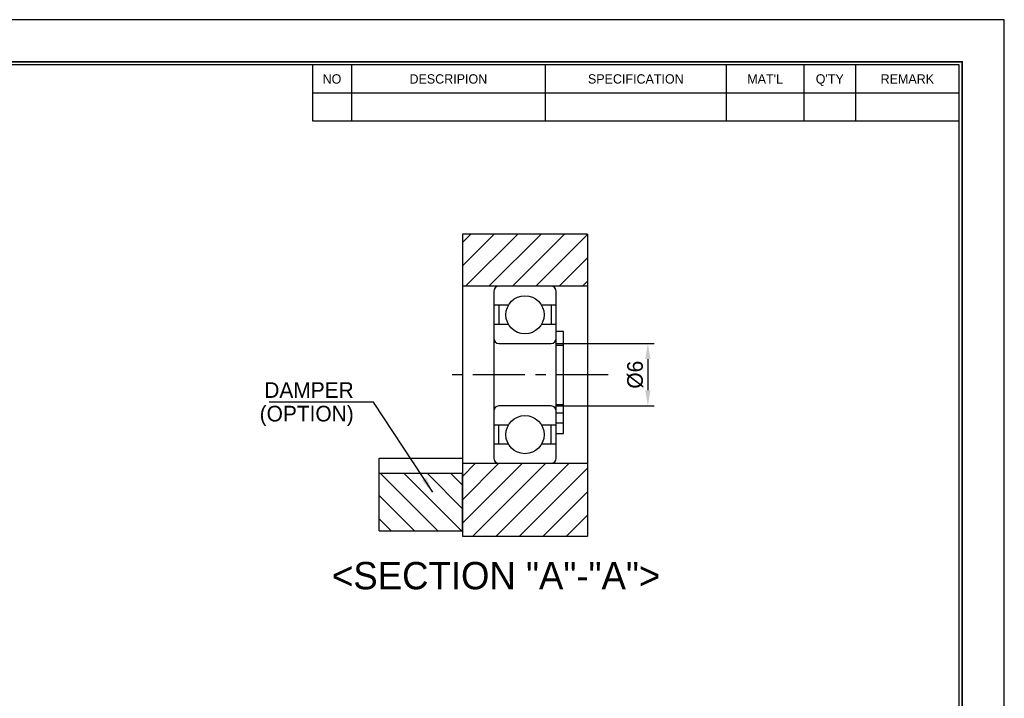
# Model space of a CAD drawing. Header units: inches. Extents: x 9 to 193, y 6 to 136.
# Tile 2 of 2: x 98 to 193, y 71 to 136. Entities that reach past the tile are written whole.
import ezdxf
from ezdxf.enums import TextEntityAlignment as Align

# ---------------------------------------------------------------- set-up
doc = ezdxf.new("R2010")
doc.units = ezdxf.units.IN
doc.header["$MEASUREMENT"] = 0
doc.linetypes.add('CENTER', pattern=[2, 1.25, -0.25, 0.25, -0.25])
doc.layers.add('S1', color=1, linetype='CENTER')
doc.dimstyles.new('S1.5', dxfattribs={"dimtxt": 1.5, "dimasz": 1.5, "dimexe": 0.6, "dimexo": 0.525, "dimgap": 0.4, "dimtad": 1, "dimdec": 3, "dimzin": 11, "dimdsep": 46, "dimtxsty": 'Standard', "dimcen": 0, "dimclrd": 5, "dimclre": 5, "dimclrt": 3, "dimadec": 0, "dimazin": 0, "dimtp": 3e-09, "dimtfac": 0.7, "dimtdec": 3, "dimtmove": 0, "dimatfit": 3, "dimfxl": 1.25, "dimtolj": 1, "dimtzin": 11, "dimarcsym": 0})

# ---------------------------------------------------------------- blocks, each defined once
blk = doc.blocks.new('*D47')
at = {"color": 5, "lineweight": -2, "ltscale": 4}
for p, q in [((149.8950526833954, 104.871061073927), (159.2646086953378, 104.871061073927)), ((158.6646086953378, 103.371061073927), (158.6646086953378, 100.371061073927)), ((149.8950526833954, 98.87106107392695), (159.2646086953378, 98.87106107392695))]:
    blk.add_line(p, q, dxfattribs=at)
at = {"color": 5}
for points in [[(158.9146086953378, 103.371061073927), (158.4146086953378, 103.371061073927), (158.6646086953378, 104.871061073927)], [(158.4146086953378, 100.371061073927), (158.9146086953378, 100.371061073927), (158.6646086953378, 98.87106107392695)]]:
    blk.add_solid(points, dxfattribs=at)
at = {"layer": 'Defpoints', "color": 0}
for p in [(149.3700526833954, 104.871061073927), (149.3700526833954, 98.87106107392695), (158.6646086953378, 98.87106107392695)]:
    blk.add_point(p, dxfattribs=at)
at = {"color": 3, "insert": (157.4576845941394, 101.871061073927), "char_height": 1.5, "attachment_point": 5, "rotation": 90}
blk.add_mtext('\\A1;%%C6', dxfattribs=at)
blk = doc.blocks.new('란표제')
for p, q in [((296.9999999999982, 210), (0, 210)), ((296.9999999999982, 0), (296.9999999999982, 210)), ((190, 203), (190, 194.3359999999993)), ((196, 203), (196, 194.3359999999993)), ((226, 203), (226, 194.3359999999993)), ((254, 203), (254, 194.3359999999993)), ((265.9999999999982, 203), (265.9999999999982, 194.3359999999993)), ((274, 203), (274, 194.3359999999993)), ((190, 198.6679999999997), (290, 198.6679999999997)), ((190, 194.3359999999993), (290, 194.3359999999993))]:
    blk.add_line(p, q)
at = {"const_width": 0.25}
blk.add_lwpolyline([(290.5000000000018, 6.5), (290.5000000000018, 203.5), (10, 203.5), (10, 6.5)], close=True, dxfattribs=at)
blk.add_lwpolyline([(290, 7), (290, 203), (10.49999999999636, 203), (10.49999999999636, 7)], close=True)
for s, p in [('NO', (193, 200.8339999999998)), ('DESCRIPION', (211, 200.8339999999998)), ('SPECIFICATION', (240.0000000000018, 200.8339999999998)), ("MAT'L", (259.9999999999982, 200.8339999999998)), ("Q'TY", (269.9999999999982, 200.8339999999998)), ('REMARK', (281.9999999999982, 200.8339999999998))]:
    blk.add_text(s, height=1.444).set_placement(p, align=Align.MIDDLE_CENTER)
at = {"ltscale": 0.5}
for tag, p, height in [('TITLE', (237.1657184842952, 24.40589700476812), 2.5), ('도번', (251.1811757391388, 15.6424327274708), 2.5), ('SCALE', (253.7810780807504, 9.55250166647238), 1.2), ('DATE', (277.0199167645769, 9.511328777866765), 1.2)]:
    blk.add_attdef(tag, p, '', height=height, dxfattribs=at)
for tag, p in [('필렛', (179.25, 10.89999999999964)), ('모따기', (179.25, 8.299999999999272))]:
    blk.add_attdef(tag, text='', height=1.15).set_placement(p, align=Align.MIDDLE_LEFT)

msp = doc.modelspace()

# ---------------------------------------------------------------- hatches: boundary and pattern name
at = {"ltscale": 4, "transparency": 33554687}
h = msp.add_hatch(dxfattribs=at)
h.set_pattern_fill('ANSI31', color=5, scale=0.5, style=0)
h.set_pattern_definition([(45, (4965.083099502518, 3477.237048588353), (-1.122532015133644, 1.122532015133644), [])])
h.paths.add_polyline_path([(144.3700526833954, 110.371061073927), (149.3700526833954, 110.371061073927), (152.8700526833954, 110.371061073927), (152.8700526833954, 115.371061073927), (140.8700526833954, 115.371061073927), (140.8700526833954, 110.371061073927)])
h.paths.add_polyline_path([(140.8700526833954, 86.37106107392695), (152.8700526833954, 86.37106107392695), (152.8700526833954, 93.37106107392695), (149.3700526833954, 93.37106107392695), (144.3700526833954, 93.37106107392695), (140.8700526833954, 93.37106107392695), (140.8700526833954, 92.37134714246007), (140.8700526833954, 86.87106107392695)])
h = msp.add_hatch(dxfattribs=at)
h.set_pattern_fill('ANSI31', color=5, scale=0.5, angle=90, style=0)
h.set_pattern_definition([(135, (4965.083099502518, 3477.237048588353), (-1.122532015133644, -1.122532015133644), [])])
h.paths.add_polyline_path([(132.8700526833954, 92.37134714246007), (132.8700526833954, 86.87106107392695), (140.8700526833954, 86.87106107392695), (140.8700526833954, 92.37134714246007)])

# ---------------------------------------------------------------- linework, layer by layer
for p, q in [((140.8700526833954, 115.371061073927), (140.8700526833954, 110.371061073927)), ((152.8700526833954, 115.371061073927), (140.8700526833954, 115.371061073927)), ((152.8700526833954, 115.371061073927), (152.8700526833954, 110.371061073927)), ((152.8700526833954, 110.371061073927), (140.8700526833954, 110.371061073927)), ((140.8700526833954, 110.371061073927), (140.8700526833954, 93.37106107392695)), ((143.8700526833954, 109.871061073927), (143.8700526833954, 93.87106107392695)), ((149.3700526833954, 110.371061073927), (144.3700526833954, 110.371061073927)), ((149.8700526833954, 93.87106107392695), (149.8700526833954, 109.871061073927)), ((152.8700526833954, 110.371061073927), (152.8700526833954, 93.37106107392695)), ((145.2825447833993, 108.5376360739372), (143.8700526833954, 108.5376360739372)), ((144.3700526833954, 108.5376360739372), (144.3700526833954, 106.7044860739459)), ((149.8700526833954, 108.5376360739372), (148.4575605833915, 108.5376360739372)), ((149.3700526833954, 108.5376360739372), (149.3700526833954, 106.7044860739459)), ((145.2825447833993, 106.7044860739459), (143.8700526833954, 106.7044860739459)), ((149.8700526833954, 106.7044860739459), (148.4575605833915, 106.7044860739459)), ((150.5700526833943, 106.021061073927), (149.8700526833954, 106.021061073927)), ((149.8700526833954, 96.22106107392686), (149.8700526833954, 106.021061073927)), ((150.5700526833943, 104.7210610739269), (150.5700526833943, 106.021061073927)), ((144.3700526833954, 104.871061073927), (149.3700526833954, 104.871061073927)), ((149.8700526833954, 104.7210610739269), (150.5700526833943, 104.7210610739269)), ((150.5700526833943, 99.02117072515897), (150.5700526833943, 104.7210610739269)), ((149.3700526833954, 98.87106107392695), (144.3700526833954, 98.87106107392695)), ((149.8700526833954, 99.02117072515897), (150.5700526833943, 99.02117072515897)), ((150.5700526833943, 98.22106107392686), (150.5700526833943, 99.02117072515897)), ((149.8700526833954, 98.22106107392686), (150.5700526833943, 98.22106107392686)), ((150.5700526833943, 97.22106107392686), (150.5700526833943, 98.22106107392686)), ((145.2825447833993, 97.03763607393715), (143.8700526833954, 97.03763607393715)), ((144.3700526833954, 95.20448607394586), (144.3700526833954, 97.03763607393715)), ((149.8700526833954, 97.03763607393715), (148.4575605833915, 97.03763607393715)), ((149.3700526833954, 95.20448607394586), (149.3700526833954, 97.03763607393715)), ((150.5700526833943, 97.22106107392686), (149.8700526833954, 97.22106107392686)), ((150.5700526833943, 96.22106107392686), (150.5700526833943, 97.22106107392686)), ((149.8700526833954, 96.22106107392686), (150.5700526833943, 96.22106107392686)), ((145.2825447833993, 95.20448607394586), (143.8700526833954, 95.20448607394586)), ((149.8700526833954, 95.20448607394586), (148.4575605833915, 95.20448607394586)), ((132.8700526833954, 92.37134714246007), (132.8700526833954, 93.87134714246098)), ((132.8700526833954, 93.87134714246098), (140.8700526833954, 93.87134714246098)), ((140.8700526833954, 93.37106107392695), (152.8700526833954, 93.37106107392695)), ((140.8700526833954, 93.37106107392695), (140.8700526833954, 86.37106107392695)), ((144.3700526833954, 93.37106107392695), (149.3700526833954, 93.37106107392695)), ((152.8700526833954, 93.37106107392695), (152.8700526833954, 86.37106107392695)), ((140.8700526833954, 92.37134714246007), (132.8700526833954, 92.37134714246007)), ((132.8700526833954, 86.87106107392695), (132.8700526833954, 92.37134714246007)), ((140.8700526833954, 86.87106107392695), (140.8700526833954, 92.37134714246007)), ((132.8700526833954, 86.87106107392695), (140.8700526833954, 86.87106107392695)), ((140.8700526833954, 86.37106107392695), (152.8700526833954, 86.37106107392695))]:
    msp.add_line(p, q)
for centre in [(146.8700526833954, 107.621061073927), (146.8700526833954, 96.12106107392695)]:
    msp.add_circle(centre, 1.83315)
for centre, start, end in [((144.3700526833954, 109.871061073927), 90, 180), ((149.3700526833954, 109.871061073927), 0, 90), ((144.3700526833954, 105.371061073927), 180, 270), ((149.3700526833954, 105.371061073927), 270, 0), ((144.3700526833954, 98.37106107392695), 90, 180), ((149.3700526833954, 98.37106107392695), 0, 90), ((144.3700526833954, 93.87106107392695), 180, 270), ((149.3700526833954, 93.87106107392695), 270, 0)]:
    msp.add_arc(centre, 0.5, start, end)
at = {"layer": 'S1', "ltscale": 4}
msp.add_line((154.8700526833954, 101.871061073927), (138.8700526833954, 101.871061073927), dxfattribs=at)

# ---------------------------------------------------------------- block references
at = {"ltscale": 5, "xscale": 0.6204626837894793, "yscale": 0.6204626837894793, "zscale": 0.6204626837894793}
msp.add_blockref('란표제', (8.597471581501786, 5.655374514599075), dxfattribs=at)

# ---------------------------------------------------------------- texts
at = {"color": 3, "ltscale": 4, "char_height": 1.5, "attachment_point": 9}
for s, insert in [('DAMPER', (130.4327272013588, 99.64873298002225)), ('(OPTION)', (130.4327272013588, 96.93213103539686))]:
    msp.add_mtext(s, dxfattribs=dict(at, insert=insert))
at = {"color": 3, "ltscale": 0.5, "insert": (159.8555328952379, 81.23229300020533), "char_height": 2.625000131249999, "attachment_point": 9}
msp.add_mtext('\\A1;<SECTION "A"-"A">', dxfattribs=at)

# ---------------------------------------------------------------- dimensions: what is measured, and where the dimension line sits
at = {"ltscale": 4}
dim = msp.add_linear_dim(base=(158.6646086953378, 98.87106107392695), p1=(149.3700526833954, 104.871061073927), p2=(149.3700526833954, 98.87106107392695), angle=90, text='%%C<>', dimstyle='S1.5', dxfattribs=at)
dim.commit()
dim.dimension.update_dxf_attribs({"geometry": '*D47', "text_midpoint": (157.4576845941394, 101.871061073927)})

# ---------------------------------------------------------------- leaders
at = {"ltscale": 4, "annotation_type": 0, "has_hookline": 1, "hookline_direction": 1, "text_width": 8.1051930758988}
msp.add_leader([(138.0137207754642, 90.59160991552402), (132.3327272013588, 99.24873298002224), (130.8327272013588, 99.24873298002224)], dimstyle='S1.5', dxfattribs=at)

doc.saveas('drawing.dxf')
